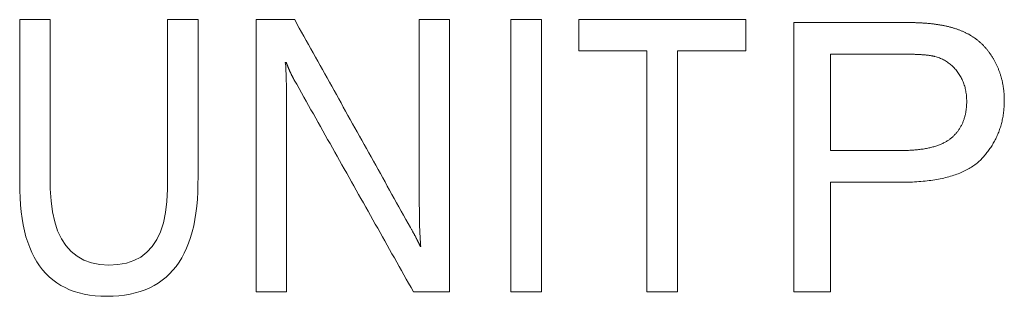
# Model space of a CAD drawing. Header units: millimetres. Extents: x 35 to 385, y -587 to 211.
# Tile 89 of 133: x 213.073 to 215.785, y -345.48 to -344.717. Entities that reach past the tile are written whole.
import ezdxf

# ---------------------------------------------------------------- set-up
doc = ezdxf.new("R2010")
doc.units = ezdxf.units.MM
doc.layers.add('3', color=7, linetype='Continuous', true_color=0xffffff)

msp = doc.modelspace()

# ---------------------------------------------------------------- linework, layer by layer
at = {"layer": '3', "color": 155, "linetype": 'Continuous', "lineweight": 18}
for p, q in [((215.4917, -344.7248), (215.2053, -344.7248)), ((215.2053, -344.7248), (215.2053, -345.4674)), ((215.3057, -345.078), (215.3057, -344.8124)), ((215.3057, -344.8124), (215.5, -344.8124)), ((215.5019, -345.078), (215.3057, -345.078)), ((215.3057, -345.4674), (215.3057, -345.1656)), ((215.3057, -345.1656), (215.5006, -345.1656)), ((215.2053, -345.4674), (215.3057, -345.4674))]:
    msp.add_line(p, q, dxfattribs=at)
for points in [[(213.3132, -345.48), (213.2968, -345.4796), (213.2809, -345.4785), (213.2656, -345.4766), (213.2509, -345.474), (213.2368, -345.4707), (213.2232, -345.4666), (213.2103, -345.4617), (213.1979, -345.4561), (213.1861, -345.4498), (213.1749, -345.4427), (213.1643, -345.4349), (213.1543, -345.4263), (213.1448, -345.417), (213.1359, -345.407), (213.1277, -345.3962), (213.12, -345.3846), (213.1128, -345.3723), (213.1063, -345.3593), (213.1004, -345.3455), (213.095, -345.331), (213.0902, -345.3157), (213.086, -345.2997), (213.0824, -345.2829), (213.0794, -345.2654), (213.0769, -345.2471), (213.075, -345.2281), (213.0738, -345.2084), (213.0731, -345.1879), (213.0729, -345.1667), (213.0729, -345.1453), (213.0729, -345.1239), (213.0729, -345.1025), (213.0729, -345.0811), (213.0729, -345.0597), (213.0729, -345.0383), (213.0729, -345.0169), (213.0729, -344.9955), (213.0729, -344.9741), (213.0729, -344.9528), (213.0729, -344.9314), (213.0729, -344.91), (213.0729, -344.8886), (213.0729, -344.8672), (213.0729, -344.8458), (213.0729, -344.8244), (213.0729, -344.803), (213.0729, -344.7816), (213.0729, -344.7602), (213.0729, -344.7388), (213.0729, -344.7174)], [(213.0729, -344.7174), (213.0746, -344.7174), (213.0763, -344.7174), (213.078, -344.7174), (213.0797, -344.7174), (213.0813, -344.7174), (213.083, -344.7174), (213.0847, -344.7174), (213.0864, -344.7174), (213.0881, -344.7174), (213.0898, -344.7174), (213.0914, -344.7174), (213.0931, -344.7174), (213.0948, -344.7174), (213.0965, -344.7174), (213.0982, -344.7174), (213.0998, -344.7174), (213.1015, -344.7174), (213.1032, -344.7174), (213.1049, -344.7174), (213.1066, -344.7174), (213.1083, -344.7174), (213.1099, -344.7174), (213.1116, -344.7174), (213.1133, -344.7174), (213.115, -344.7174), (213.1167, -344.7174), (213.1184, -344.7174), (213.12, -344.7174), (213.1217, -344.7174), (213.1234, -344.7174), (213.1251, -344.7174), (213.1268, -344.7174), (213.1285, -344.7174), (213.1301, -344.7174), (213.1318, -344.7174), (213.1335, -344.7174), (213.1352, -344.7174), (213.1369, -344.7174), (213.1386, -344.7174), (213.1402, -344.7174), (213.1419, -344.7174), (213.1436, -344.7174), (213.1453, -344.7174), (213.147, -344.7174), (213.1487, -344.7174), (213.1503, -344.7174), (213.152, -344.7174), (213.1537, -344.7174), (213.1554, -344.7174), (213.1571, -344.7174)], [(213.1571, -344.7174), (213.1571, -344.7533), (213.1571, -344.7892), (213.1571, -344.8251), (213.1571, -344.861), (213.1571, -344.8968), (213.1571, -344.9327), (213.1571, -344.9686), (213.1571, -345.0045), (213.1571, -345.0404), (213.1571, -345.0763), (213.1571, -345.1121), (213.1571, -345.148), (213.1573, -345.1836), (213.1592, -345.2169), (213.1632, -345.2473), (213.1693, -345.2748), (213.1775, -345.2995), (213.1878, -345.3213), (213.2002, -345.3403), (213.2146, -345.3564), (213.2312, -345.3696), (213.2498, -345.38), (213.2705, -345.3875), (213.2933, -345.3921), (213.3182, -345.3939), (213.3435, -345.3927), (213.3667, -345.3886), (213.3877, -345.3816), (213.4066, -345.3716), (213.4233, -345.3586), (213.4379, -345.3426), (213.4503, -345.3237), (213.4605, -345.3018), (213.4686, -345.277), (213.4745, -345.2492), (213.4783, -345.2184), (213.4799, -345.1846), (213.4799, -345.1488), (213.4799, -345.1128), (213.4799, -345.0769), (213.4799, -345.0409), (213.4799, -345.005), (213.4799, -344.9691), (213.4799, -344.9331), (213.4799, -344.8972), (213.4799, -344.8612), (213.4799, -344.8253), (213.4799, -344.7893), (213.4799, -344.7534), (213.4799, -344.7174)], [(213.5641, -344.7174), (213.5641, -344.7391), (213.5641, -344.7607), (213.5641, -344.7823), (213.5641, -344.8039), (213.5641, -344.8255), (213.5641, -344.8471), (213.5641, -344.8687), (213.5641, -344.8904), (213.5641, -344.912), (213.5641, -344.9336), (213.5641, -344.9552), (213.5641, -344.9768), (213.5641, -344.9984), (213.5641, -345.02), (213.5641, -345.0416), (213.5641, -345.0633), (213.5641, -345.0849), (213.5641, -345.1065), (213.5641, -345.1281), (213.5641, -345.1497), (213.564, -345.1713), (213.5635, -345.1922), (213.5624, -345.2124), (213.5607, -345.2318), (213.5584, -345.2505), (213.5555, -345.2685), (213.5521, -345.2858), (213.5481, -345.3023), (213.5435, -345.3181), (213.5383, -345.3331), (213.5326, -345.3475), (213.5262, -345.361), (213.5193, -345.3739), (213.5118, -345.386), (213.5038, -345.3974), (213.4951, -345.408), (213.4859, -345.4179), (213.4761, -345.4271), (213.4657, -345.4356), (213.4547, -345.4433), (213.4432, -345.4502), (213.4311, -345.4565), (213.4184, -345.462), (213.4051, -345.4668), (213.3912, -345.4708), (213.3768, -345.4741), (213.3618, -345.4767), (213.3462, -345.4785), (213.33, -345.4796), (213.3132, -345.48)], [(213.4799, -344.7174), (213.4816, -344.7174), (213.4833, -344.7174), (213.485, -344.7174), (213.4867, -344.7174), (213.4883, -344.7174), (213.49, -344.7174), (213.4917, -344.7174), (213.4934, -344.7174), (213.4951, -344.7174), (213.4968, -344.7174), (213.4984, -344.7174), (213.5001, -344.7174), (213.5018, -344.7174), (213.5035, -344.7174), (213.5052, -344.7174), (213.5069, -344.7174), (213.5085, -344.7174), (213.5102, -344.7174), (213.5119, -344.7174), (213.5136, -344.7174), (213.5153, -344.7174), (213.517, -344.7174), (213.5186, -344.7174), (213.5203, -344.7174), (213.522, -344.7174), (213.5237, -344.7174), (213.5254, -344.7174), (213.5271, -344.7174), (213.5287, -344.7174), (213.5304, -344.7174), (213.5321, -344.7174), (213.5338, -344.7174), (213.5355, -344.7174), (213.5372, -344.7174), (213.5388, -344.7174), (213.5405, -344.7174), (213.5422, -344.7174), (213.5439, -344.7174), (213.5456, -344.7174), (213.5473, -344.7174), (213.5489, -344.7174), (213.5506, -344.7174), (213.5523, -344.7174), (213.554, -344.7174), (213.5557, -344.7174), (213.5573, -344.7174), (213.559, -344.7174), (213.5607, -344.7174), (213.5624, -344.7174), (213.5641, -344.7174)], [(213.8303, -344.7174), (213.8281, -344.7174), (213.826, -344.7174), (213.8239, -344.7174), (213.8218, -344.7174), (213.8197, -344.7174), (213.8176, -344.7174), (213.8155, -344.7174), (213.8133, -344.7174), (213.8112, -344.7174), (213.8091, -344.7174), (213.807, -344.7174), (213.8049, -344.7174), (213.8028, -344.7174), (213.8006, -344.7174), (213.7985, -344.7174), (213.7964, -344.7174), (213.7943, -344.7174), (213.7922, -344.7174), (213.7901, -344.7174), (213.788, -344.7174), (213.7858, -344.7174), (213.7837, -344.7174), (213.7816, -344.7174), (213.7795, -344.7174), (213.7774, -344.7174), (213.7753, -344.7174), (213.7731, -344.7174), (213.771, -344.7174), (213.7689, -344.7174), (213.7668, -344.7174), (213.7647, -344.7174), (213.7626, -344.7174), (213.7604, -344.7174), (213.7583, -344.7174), (213.7562, -344.7174), (213.7541, -344.7174), (213.752, -344.7174), (213.7499, -344.7174), (213.7478, -344.7174), (213.7456, -344.7174), (213.7435, -344.7174), (213.7414, -344.7174), (213.7393, -344.7174), (213.7372, -344.7174), (213.7351, -344.7174), (213.7329, -344.7174), (213.7308, -344.7174), (213.7287, -344.7174), (213.7266, -344.7174), (213.7245, -344.7174)], [(213.7245, -344.7174), (213.7245, -344.7324), (213.7245, -344.7474), (213.7245, -344.7624), (213.7245, -344.7774), (213.7245, -344.7924), (213.7245, -344.8074), (213.7245, -344.8224), (213.7245, -344.8374), (213.7245, -344.8524), (213.7245, -344.8674), (213.7245, -344.8824), (213.7245, -344.8974), (213.7245, -344.9124), (213.7245, -344.9274), (213.7245, -344.9424), (213.7245, -344.9574), (213.7245, -344.9724), (213.7245, -344.9874), (213.7245, -345.0024), (213.7245, -345.0174), (213.7245, -345.0324), (213.7245, -345.0474), (213.7245, -345.0624), (213.7245, -345.0774), (213.7245, -345.0924), (213.7245, -345.1074), (213.7245, -345.1224), (213.7245, -345.1374), (213.7245, -345.1524), (213.7245, -345.1674), (213.7245, -345.1824), (213.7245, -345.1974), (213.7245, -345.2124), (213.7245, -345.2274), (213.7245, -345.2424), (213.7245, -345.2574), (213.7245, -345.2724), (213.7245, -345.2874), (213.7245, -345.3024), (213.7245, -345.3174), (213.7245, -345.3324), (213.7245, -345.3474), (213.7245, -345.3624), (213.7245, -345.3774), (213.7245, -345.3924), (213.7245, -345.4074), (213.7245, -345.4224), (213.7245, -345.4374), (213.7245, -345.4524), (213.7245, -345.4674)], [(214.1493, -345.2907), (214.143, -345.2793), (214.1366, -345.2678), (214.1302, -345.2563), (214.1238, -345.2449), (214.1174, -345.2334), (214.111, -345.2219), (214.1047, -345.2105), (214.0983, -345.199), (214.0919, -345.1876), (214.0855, -345.1761), (214.0791, -345.1646), (214.0728, -345.1532), (214.0664, -345.1417), (214.06, -345.1302), (214.0536, -345.1188), (214.0472, -345.1073), (214.0409, -345.0958), (214.0345, -345.0844), (214.0281, -345.0729), (214.0217, -345.0614), (214.0153, -345.05), (214.0089, -345.0385), (214.0026, -345.027), (213.9962, -345.0156), (213.9898, -345.0041), (213.9834, -344.9926), (213.977, -344.9812), (213.9707, -344.9697), (213.9643, -344.9582), (213.9579, -344.9468), (213.9515, -344.9353), (213.9451, -344.9238), (213.9387, -344.9124), (213.9324, -344.9009), (213.926, -344.8894), (213.9196, -344.878), (213.9132, -344.8665), (213.9068, -344.855), (213.9005, -344.8436), (213.8941, -344.8321), (213.8877, -344.8206), (213.8813, -344.8092), (213.8749, -344.7977), (213.8686, -344.7862), (213.8622, -344.7748), (213.8558, -344.7633), (213.8494, -344.7518), (213.843, -344.7404), (213.8366, -344.7289), (213.8303, -344.7174)], [(214.257, -344.7174), (214.2553, -344.7174), (214.2537, -344.7174), (214.252, -344.7174), (214.2503, -344.7174), (214.2487, -344.7174), (214.247, -344.7174), (214.2453, -344.7174), (214.2437, -344.7174), (214.242, -344.7174), (214.2403, -344.7174), (214.2387, -344.7174), (214.237, -344.7174), (214.2353, -344.7174), (214.2337, -344.7174), (214.232, -344.7174), (214.2303, -344.7174), (214.2287, -344.7174), (214.227, -344.7174), (214.2253, -344.7174), (214.2237, -344.7174), (214.222, -344.7174), (214.2203, -344.7174), (214.2187, -344.7174), (214.217, -344.7174), (214.2153, -344.7174), (214.2137, -344.7174), (214.212, -344.7174), (214.2103, -344.7174), (214.2087, -344.7174), (214.207, -344.7174), (214.2053, -344.7174), (214.2037, -344.7174), (214.202, -344.7174), (214.2003, -344.7174), (214.1987, -344.7174), (214.197, -344.7174), (214.1953, -344.7174), (214.1937, -344.7174), (214.192, -344.7174), (214.1903, -344.7174), (214.1887, -344.7174), (214.187, -344.7174), (214.1853, -344.7174), (214.1837, -344.7174), (214.182, -344.7174), (214.1803, -344.7174), (214.1786, -344.7174), (214.177, -344.7174), (214.1753, -344.7174), (214.1736, -344.7174)], [(214.1736, -344.7174), (214.1736, -344.7309), (214.1736, -344.7443), (214.1736, -344.7577), (214.1736, -344.7711), (214.1736, -344.7845), (214.1736, -344.7979), (214.1736, -344.8114), (214.1736, -344.8248), (214.1736, -344.8382), (214.1736, -344.8516), (214.1736, -344.865), (214.1736, -344.8784), (214.1736, -344.8919), (214.1736, -344.9053), (214.1736, -344.9187), (214.1736, -344.9321), (214.1736, -344.9455), (214.1736, -344.9589), (214.1736, -344.9724), (214.1736, -344.9858), (214.1736, -344.9992), (214.1736, -345.0126), (214.1736, -345.026), (214.1736, -345.0394), (214.1736, -345.0529), (214.1736, -345.0663), (214.1736, -345.0797), (214.1736, -345.0931), (214.1736, -345.1065), (214.1736, -345.1199), (214.1736, -345.1334), (214.1736, -345.1468), (214.1736, -345.1602), (214.1736, -345.1736), (214.1736, -345.187), (214.1736, -345.2004), (214.1736, -345.2138), (214.1736, -345.2273), (214.1737, -345.2406), (214.1737, -345.2533), (214.1739, -345.2653), (214.1741, -345.2766), (214.1743, -345.2872), (214.1746, -345.2972), (214.175, -345.3064), (214.1755, -345.315), (214.176, -345.3229), (214.1766, -345.3301), (214.1772, -345.3367), (214.1779, -345.3425)], [(214.257, -345.4674), (214.257, -345.4524), (214.257, -345.4374), (214.257, -345.4224), (214.257, -345.4074), (214.257, -345.3924), (214.257, -345.3774), (214.257, -345.3624), (214.257, -345.3474), (214.257, -345.3324), (214.257, -345.3174), (214.257, -345.3024), (214.257, -345.2874), (214.257, -345.2724), (214.257, -345.2574), (214.257, -345.2424), (214.257, -345.2274), (214.257, -345.2124), (214.257, -345.1974), (214.257, -345.1824), (214.257, -345.1674), (214.257, -345.1524), (214.257, -345.1374), (214.257, -345.1224), (214.257, -345.1074), (214.257, -345.0924), (214.257, -345.0774), (214.257, -345.0624), (214.257, -345.0474), (214.257, -345.0324), (214.257, -345.0174), (214.257, -345.0024), (214.257, -344.9874), (214.257, -344.9724), (214.257, -344.9574), (214.257, -344.9424), (214.257, -344.9274), (214.257, -344.9124), (214.257, -344.8974), (214.257, -344.8824), (214.257, -344.8674), (214.257, -344.8524), (214.257, -344.8374), (214.257, -344.8224), (214.257, -344.8074), (214.257, -344.7924), (214.257, -344.7774), (214.257, -344.7624), (214.257, -344.7474), (214.257, -344.7324), (214.257, -344.7174)], [(214.5098, -344.7174), (214.5081, -344.7174), (214.5064, -344.7174), (214.5047, -344.7174), (214.503, -344.7174), (214.5013, -344.7174), (214.4997, -344.7174), (214.498, -344.7174), (214.4963, -344.7174), (214.4946, -344.7174), (214.4929, -344.7174), (214.4912, -344.7174), (214.4895, -344.7174), (214.4879, -344.7174), (214.4862, -344.7174), (214.4845, -344.7174), (214.4828, -344.7174), (214.4811, -344.7174), (214.4794, -344.7174), (214.4777, -344.7174), (214.476, -344.7174), (214.4744, -344.7174), (214.4727, -344.7174), (214.471, -344.7174), (214.4693, -344.7174), (214.4676, -344.7174), (214.4659, -344.7174), (214.4642, -344.7174), (214.4626, -344.7174), (214.4609, -344.7174), (214.4592, -344.7174), (214.4575, -344.7174), (214.4558, -344.7174), (214.4541, -344.7174), (214.4524, -344.7174), (214.4508, -344.7174), (214.4491, -344.7174), (214.4474, -344.7174), (214.4457, -344.7174), (214.444, -344.7174), (214.4423, -344.7174), (214.4406, -344.7174), (214.439, -344.7174), (214.4373, -344.7174), (214.4356, -344.7174), (214.4339, -344.7174), (214.4322, -344.7174), (214.4305, -344.7174), (214.4288, -344.7174), (214.4271, -344.7174), (214.4255, -344.7174)], [(214.4255, -344.7174), (214.4255, -344.7324), (214.4255, -344.7474), (214.4255, -344.7624), (214.4255, -344.7774), (214.4255, -344.7924), (214.4255, -344.8074), (214.4255, -344.8224), (214.4255, -344.8374), (214.4255, -344.8524), (214.4255, -344.8674), (214.4255, -344.8824), (214.4255, -344.8974), (214.4255, -344.9124), (214.4255, -344.9274), (214.4255, -344.9424), (214.4255, -344.9574), (214.4255, -344.9724), (214.4255, -344.9874), (214.4255, -345.0024), (214.4255, -345.0174), (214.4255, -345.0324), (214.4255, -345.0474), (214.4255, -345.0624), (214.4255, -345.0774), (214.4255, -345.0924), (214.4255, -345.1074), (214.4255, -345.1224), (214.4255, -345.1374), (214.4255, -345.1524), (214.4255, -345.1674), (214.4255, -345.1824), (214.4255, -345.1974), (214.4255, -345.2124), (214.4255, -345.2274), (214.4255, -345.2424), (214.4255, -345.2574), (214.4255, -345.2724), (214.4255, -345.2874), (214.4255, -345.3024), (214.4255, -345.3174), (214.4255, -345.3324), (214.4255, -345.3474), (214.4255, -345.3624), (214.4255, -345.3774), (214.4255, -345.3924), (214.4255, -345.4074), (214.4255, -345.4224), (214.4255, -345.4374), (214.4255, -345.4524), (214.4255, -345.4674)], [(214.5098, -345.4674), (214.5098, -345.4524), (214.5098, -345.4374), (214.5098, -345.4224), (214.5098, -345.4074), (214.5098, -345.3924), (214.5098, -345.3774), (214.5098, -345.3624), (214.5098, -345.3474), (214.5098, -345.3324), (214.5098, -345.3174), (214.5098, -345.3024), (214.5098, -345.2874), (214.5098, -345.2724), (214.5098, -345.2574), (214.5098, -345.2424), (214.5098, -345.2274), (214.5098, -345.2124), (214.5098, -345.1974), (214.5098, -345.1824), (214.5098, -345.1674), (214.5098, -345.1524), (214.5098, -345.1374), (214.5098, -345.1224), (214.5098, -345.1074), (214.5098, -345.0924), (214.5098, -345.0774), (214.5098, -345.0624), (214.5098, -345.0474), (214.5098, -345.0324), (214.5098, -345.0174), (214.5098, -345.0024), (214.5098, -344.9874), (214.5098, -344.9724), (214.5098, -344.9574), (214.5098, -344.9424), (214.5098, -344.9274), (214.5098, -344.9124), (214.5098, -344.8974), (214.5098, -344.8824), (214.5098, -344.8674), (214.5098, -344.8524), (214.5098, -344.8374), (214.5098, -344.8224), (214.5098, -344.8074), (214.5098, -344.7924), (214.5098, -344.7774), (214.5098, -344.7624), (214.5098, -344.7474), (214.5098, -344.7324), (214.5098, -344.7174)], [(215.0729, -344.7174), (215.0637, -344.7174), (215.0545, -344.7174), (215.0453, -344.7174), (215.0361, -344.7174), (215.0269, -344.7174), (215.0177, -344.7174), (215.0085, -344.7174), (214.9993, -344.7174), (214.9901, -344.7174), (214.9809, -344.7174), (214.9717, -344.7174), (214.9625, -344.7174), (214.9533, -344.7174), (214.9441, -344.7174), (214.9349, -344.7174), (214.9257, -344.7174), (214.9165, -344.7174), (214.9073, -344.7174), (214.8981, -344.7174), (214.8889, -344.7174), (214.8797, -344.7174), (214.8705, -344.7174), (214.8613, -344.7174), (214.8521, -344.7174), (214.8429, -344.7174), (214.8337, -344.7174), (214.8245, -344.7174), (214.8153, -344.7174), (214.8061, -344.7174), (214.7969, -344.7174), (214.7877, -344.7174), (214.7785, -344.7174), (214.7693, -344.7174), (214.7601, -344.7174), (214.7509, -344.7174), (214.7417, -344.7174), (214.7325, -344.7174), (214.7233, -344.7174), (214.7141, -344.7174), (214.7049, -344.7174), (214.6957, -344.7174), (214.6865, -344.7174), (214.6773, -344.7174), (214.6681, -344.7174), (214.6589, -344.7174), (214.6497, -344.7174), (214.6405, -344.7174), (214.6313, -344.7174), (214.6221, -344.7174), (214.6129, -344.7174)], [(214.6129, -344.7174), (214.6129, -344.7192), (214.6129, -344.7209), (214.6129, -344.7226), (214.6129, -344.7243), (214.6129, -344.726), (214.6129, -344.7278), (214.6129, -344.7295), (214.6129, -344.7312), (214.6129, -344.7329), (214.6129, -344.7347), (214.6129, -344.7364), (214.6129, -344.7381), (214.6129, -344.7398), (214.6129, -344.7415), (214.6129, -344.7433), (214.6129, -344.745), (214.6129, -344.7467), (214.6129, -344.7484), (214.6129, -344.7502), (214.6129, -344.7519), (214.6129, -344.7536), (214.6129, -344.7553), (214.6129, -344.757), (214.6129, -344.7588), (214.6129, -344.7605), (214.6129, -344.7622), (214.6129, -344.7639), (214.6129, -344.7656), (214.6129, -344.7674), (214.6129, -344.7691), (214.6129, -344.7708), (214.6129, -344.7725), (214.6129, -344.7743), (214.6129, -344.776), (214.6129, -344.7777), (214.6129, -344.7794), (214.6129, -344.7811), (214.6129, -344.7829), (214.6129, -344.7846), (214.6129, -344.7863), (214.6129, -344.788), (214.6129, -344.7897), (214.6129, -344.7915), (214.6129, -344.7932), (214.6129, -344.7949), (214.6129, -344.7966), (214.6129, -344.7984), (214.6129, -344.8001), (214.6129, -344.8018), (214.6129, -344.8035)], [(215.0729, -344.8035), (215.0729, -344.8018), (215.0729, -344.8001), (215.0729, -344.7984), (215.0729, -344.7966), (215.0729, -344.7949), (215.0729, -344.7932), (215.0729, -344.7915), (215.0729, -344.7897), (215.0729, -344.788), (215.0729, -344.7863), (215.0729, -344.7846), (215.0729, -344.7829), (215.0729, -344.7811), (215.0729, -344.7794), (215.0729, -344.7777), (215.0729, -344.776), (215.0729, -344.7743), (215.0729, -344.7725), (215.0729, -344.7708), (215.0729, -344.7691), (215.0729, -344.7674), (215.0729, -344.7656), (215.0729, -344.7639), (215.0729, -344.7622), (215.0729, -344.7605), (215.0729, -344.7588), (215.0729, -344.757), (215.0729, -344.7553), (215.0729, -344.7536), (215.0729, -344.7519), (215.0729, -344.7502), (215.0729, -344.7484), (215.0729, -344.7467), (215.0729, -344.745), (215.0729, -344.7433), (215.0729, -344.7415), (215.0729, -344.7398), (215.0729, -344.7381), (215.0729, -344.7364), (215.0729, -344.7347), (215.0729, -344.7329), (215.0729, -344.7312), (215.0729, -344.7295), (215.0729, -344.7278), (215.0729, -344.726), (215.0729, -344.7243), (215.0729, -344.7226), (215.0729, -344.7209), (215.0729, -344.7192), (215.0729, -344.7174)], [(215.607, -344.7319), (215.6054, -344.7316), (215.6038, -344.7313), (215.6021, -344.731), (215.6005, -344.7308), (215.5987, -344.7305), (215.597, -344.7303), (215.5952, -344.73), (215.5934, -344.7298), (215.5916, -344.7295), (215.5897, -344.7293), (215.5878, -344.7291), (215.5859, -344.7289), (215.5839, -344.7287), (215.582, -344.7284), (215.58, -344.7282), (215.5779, -344.7281), (215.5758, -344.7279), (215.5738, -344.7277), (215.5716, -344.7275), (215.5695, -344.7273), (215.5673, -344.7272), (215.5651, -344.727), (215.5629, -344.7268), (215.5606, -344.7267), (215.5583, -344.7265), (215.556, -344.7264), (215.5536, -344.7263), (215.5512, -344.7261), (215.5488, -344.726), (215.5464, -344.7259), (215.5439, -344.7258), (215.5414, -344.7257), (215.5389, -344.7256), (215.5364, -344.7255), (215.5338, -344.7254), (215.5312, -344.7253), (215.5285, -344.7253), (215.5259, -344.7252), (215.5232, -344.7251), (215.5204, -344.7251), (215.5177, -344.725), (215.5149, -344.725), (215.5121, -344.7249), (215.5093, -344.7249), (215.5064, -344.7248), (215.5035, -344.7248), (215.5006, -344.7248), (215.4976, -344.7248), (215.4947, -344.7248), (215.4917, -344.7248)], [(215.7009, -344.7665), (215.6994, -344.7655), (215.6979, -344.7645), (215.6963, -344.7635), (215.6948, -344.7625), (215.6932, -344.7615), (215.6916, -344.7606), (215.69, -344.7596), (215.6884, -344.7587), (215.6867, -344.7578), (215.6851, -344.7569), (215.6834, -344.756), (215.6817, -344.7552), (215.6801, -344.7543), (215.6783, -344.7535), (215.6766, -344.7526), (215.6749, -344.7518), (215.6731, -344.751), (215.6714, -344.7502), (215.6696, -344.7494), (215.6678, -344.7487), (215.666, -344.7479), (215.6642, -344.7472), (215.6623, -344.7464), (215.6605, -344.7457), (215.6586, -344.745), (215.6567, -344.7443), (215.6548, -344.7437), (215.6529, -344.743), (215.651, -344.7424), (215.649, -344.7417), (215.6471, -344.7411), (215.6451, -344.7405), (215.6431, -344.7399), (215.6411, -344.7393), (215.6391, -344.7388), (215.6371, -344.7382), (215.635, -344.7377), (215.633, -344.7372), (215.6309, -344.7366), (215.6288, -344.7361), (215.6267, -344.7357), (215.6246, -344.7352), (215.6224, -344.7347), (215.6203, -344.7343), (215.6181, -344.7338), (215.6159, -344.7334), (215.6137, -344.733), (215.6115, -344.7326), (215.6093, -344.7322), (215.607, -344.7319)], [(215.7618, -344.8383), (215.7608, -344.8365), (215.7599, -344.8346), (215.7589, -344.8328), (215.758, -344.831), (215.757, -344.8293), (215.756, -344.8275), (215.755, -344.8257), (215.754, -344.824), (215.7529, -344.8223), (215.7519, -344.8206), (215.7509, -344.8189), (215.7498, -344.8173), (215.7487, -344.8156), (215.7476, -344.814), (215.7466, -344.8124), (215.7454, -344.8108), (215.7443, -344.8092), (215.7432, -344.8076), (215.7421, -344.8061), (215.7409, -344.8046), (215.7397, -344.8031), (215.7386, -344.8016), (215.7374, -344.8001), (215.7362, -344.7986), (215.735, -344.7972), (215.7338, -344.7958), (215.7325, -344.7944), (215.7313, -344.793), (215.73, -344.7916), (215.7288, -344.7902), (215.7275, -344.7889), (215.7262, -344.7875), (215.7249, -344.7862), (215.7236, -344.7849), (215.7222, -344.7837), (215.7209, -344.7824), (215.7196, -344.7812), (215.7182, -344.7799), (215.7168, -344.7787), (215.7154, -344.7775), (215.714, -344.7763), (215.7126, -344.7752), (215.7112, -344.774), (215.7098, -344.7729), (215.7083, -344.7718), (215.7069, -344.7707), (215.7054, -344.7696), (215.7039, -344.7686), (215.7024, -344.7675), (215.7009, -344.7665)], [(214.6129, -344.8035), (214.6166, -344.8035), (214.6204, -344.8035), (214.6241, -344.8035), (214.6278, -344.8035), (214.6316, -344.8035), (214.6353, -344.8035), (214.6391, -344.8035), (214.6428, -344.8035), (214.6466, -344.8035), (214.6503, -344.8035), (214.6541, -344.8035), (214.6578, -344.8035), (214.6615, -344.8035), (214.6653, -344.8035), (214.669, -344.8035), (214.6728, -344.8035), (214.6765, -344.8035), (214.6803, -344.8035), (214.684, -344.8035), (214.6878, -344.8035), (214.6915, -344.8035), (214.6953, -344.8035), (214.699, -344.8035), (214.7027, -344.8035), (214.7065, -344.8035), (214.7102, -344.8035), (214.714, -344.8035), (214.7177, -344.8035), (214.7215, -344.8035), (214.7252, -344.8035), (214.729, -344.8035), (214.7327, -344.8035), (214.7364, -344.8035), (214.7402, -344.8035), (214.7439, -344.8035), (214.7477, -344.8035), (214.7514, -344.8035), (214.7552, -344.8035), (214.7589, -344.8035), (214.7627, -344.8035), (214.7664, -344.8035), (214.7701, -344.8035), (214.7739, -344.8035), (214.7776, -344.8035), (214.7814, -344.8035), (214.7851, -344.8035), (214.7889, -344.8035), (214.7926, -344.8035), (214.7964, -344.8035), (214.8001, -344.8035)], [(214.8001, -344.8035), (214.8001, -344.8168), (214.8001, -344.8301), (214.8001, -344.8434), (214.8001, -344.8566), (214.8001, -344.8699), (214.8001, -344.8832), (214.8001, -344.8965), (214.8001, -344.9097), (214.8001, -344.923), (214.8001, -344.9363), (214.8001, -344.9496), (214.8001, -344.9629), (214.8001, -344.9761), (214.8001, -344.9894), (214.8001, -345.0027), (214.8001, -345.016), (214.8001, -345.0293), (214.8001, -345.0425), (214.8001, -345.0558), (214.8001, -345.0691), (214.8001, -345.0824), (214.8001, -345.0956), (214.8001, -345.1089), (214.8001, -345.1222), (214.8001, -345.1355), (214.8001, -345.1488), (214.8001, -345.162), (214.8001, -345.1753), (214.8001, -345.1886), (214.8001, -345.2019), (214.8001, -345.2152), (214.8001, -345.2284), (214.8001, -345.2417), (214.8001, -345.255), (214.8001, -345.2683), (214.8001, -345.2815), (214.8001, -345.2948), (214.8001, -345.3081), (214.8001, -345.3214), (214.8001, -345.3347), (214.8001, -345.3479), (214.8001, -345.3612), (214.8001, -345.3745), (214.8001, -345.3878), (214.8001, -345.401), (214.8001, -345.4143), (214.8001, -345.4276), (214.8001, -345.4409), (214.8001, -345.4542), (214.8001, -345.4674)], [(214.8847, -344.8035), (214.8885, -344.8035), (214.8923, -344.8035), (214.896, -344.8035), (214.8998, -344.8035), (214.9035, -344.8035), (214.9073, -344.8035), (214.9111, -344.8035), (214.9148, -344.8035), (214.9186, -344.8035), (214.9224, -344.8035), (214.9261, -344.8035), (214.9299, -344.8035), (214.9337, -344.8035), (214.9374, -344.8035), (214.9412, -344.8035), (214.945, -344.8035), (214.9487, -344.8035), (214.9525, -344.8035), (214.9562, -344.8035), (214.96, -344.8035), (214.9638, -344.8035), (214.9675, -344.8035), (214.9713, -344.8035), (214.9751, -344.8035), (214.9788, -344.8035), (214.9826, -344.8035), (214.9864, -344.8035), (214.9901, -344.8035), (214.9939, -344.8035), (214.9976, -344.8035), (215.0014, -344.8035), (215.0052, -344.8035), (215.0089, -344.8035), (215.0127, -344.8035), (215.0165, -344.8035), (215.0202, -344.8035), (215.024, -344.8035), (215.0278, -344.8035), (215.0315, -344.8035), (215.0353, -344.8035), (215.039, -344.8035), (215.0428, -344.8035), (215.0466, -344.8035), (215.0503, -344.8035), (215.0541, -344.8035), (215.0579, -344.8035), (215.0616, -344.8035), (215.0654, -344.8035), (215.0692, -344.8035), (215.0729, -344.8035)], [(214.8847, -345.4674), (214.8847, -345.4542), (214.8847, -345.4409), (214.8847, -345.4276), (214.8847, -345.4143), (214.8847, -345.401), (214.8847, -345.3878), (214.8847, -345.3745), (214.8847, -345.3612), (214.8847, -345.3479), (214.8847, -345.3347), (214.8847, -345.3214), (214.8847, -345.3081), (214.8847, -345.2948), (214.8847, -345.2815), (214.8847, -345.2683), (214.8847, -345.255), (214.8847, -345.2417), (214.8847, -345.2284), (214.8847, -345.2152), (214.8847, -345.2019), (214.8847, -345.1886), (214.8847, -345.1753), (214.8847, -345.162), (214.8847, -345.1488), (214.8847, -345.1355), (214.8847, -345.1222), (214.8847, -345.1089), (214.8847, -345.0956), (214.8847, -345.0824), (214.8847, -345.0691), (214.8847, -345.0558), (214.8847, -345.0425), (214.8847, -345.0293), (214.8847, -345.016), (214.8847, -345.0027), (214.8847, -344.9894), (214.8847, -344.9761), (214.8847, -344.9629), (214.8847, -344.9496), (214.8847, -344.9363), (214.8847, -344.923), (214.8847, -344.9097), (214.8847, -344.8965), (214.8847, -344.8832), (214.8847, -344.8699), (214.8847, -344.8566), (214.8847, -344.8434), (214.8847, -344.8301), (214.8847, -344.8168), (214.8847, -344.8035)], [(215.5, -344.8124), (215.5028, -344.8124), (215.5054, -344.8124), (215.5081, -344.8124), (215.5107, -344.8124), (215.5132, -344.8124), (215.5158, -344.8125), (215.5183, -344.8125), (215.5208, -344.8125), (215.5232, -344.8126), (215.5256, -344.8126), (215.528, -344.8127), (215.5303, -344.8127), (215.5326, -344.8128), (215.5349, -344.8129), (215.5371, -344.8129), (215.5393, -344.813), (215.5415, -344.8131), (215.5436, -344.8132), (215.5457, -344.8133), (215.5478, -344.8134), (215.5498, -344.8135), (215.5518, -344.8136), (215.5538, -344.8137), (215.5557, -344.8138), (215.5576, -344.814), (215.5594, -344.8141), (215.5613, -344.8142), (215.563, -344.8144), (215.5648, -344.8145), (215.5665, -344.8147), (215.5682, -344.8148), (215.5699, -344.815), (215.5715, -344.8152), (215.5731, -344.8154), (215.5746, -344.8155), (215.5761, -344.8157), (215.5776, -344.8159), (215.5791, -344.8161), (215.5805, -344.8163), (215.5818, -344.8165), (215.5832, -344.8167), (215.5845, -344.817), (215.5858, -344.8172), (215.587, -344.8174), (215.5882, -344.8177), (215.5894, -344.8179), (215.5905, -344.8181), (215.5916, -344.8184), (215.5926, -344.8187), (215.5937, -344.8189)], [(215.5937, -344.8189), (215.5968, -344.8198), (215.5999, -344.8208), (215.6029, -344.8218), (215.6059, -344.8229), (215.6088, -344.8241), (215.6117, -344.8253), (215.6145, -344.8267), (215.6173, -344.8281), (215.62, -344.8295), (215.6227, -344.8311), (215.6254, -344.8327), (215.628, -344.8344), (215.6305, -344.8361), (215.633, -344.8379), (215.6354, -344.8399), (215.6378, -344.8418), (215.6402, -344.8439), (215.6425, -344.846), (215.6447, -344.8482), (215.6469, -344.8504), (215.649, -344.8528), (215.6511, -344.8552), (215.6532, -344.8577), (215.6552, -344.8602), (215.6571, -344.8628), (215.659, -344.8655), (215.6608, -344.8682), (215.6625, -344.871), (215.6642, -344.8738), (215.6658, -344.8767), (215.6673, -344.8796), (215.6687, -344.8825), (215.6701, -344.8855), (215.6713, -344.8885), (215.6725, -344.8915), (215.6737, -344.8946), (215.6747, -344.8978), (215.6757, -344.901), (215.6766, -344.9042), (215.6774, -344.9075), (215.6781, -344.9108), (215.6788, -344.9142), (215.6793, -344.9176), (215.6799, -344.921), (215.6803, -344.9245), (215.6806, -344.9281), (215.6809, -344.9317), (215.6811, -344.9353), (215.6812, -344.939), (215.6813, -344.9427)], [(213.8078, -345.4674), (213.8078, -345.4537), (213.8078, -345.44), (213.8078, -345.4262), (213.8078, -345.4125), (213.8078, -345.3987), (213.8078, -345.385), (213.8078, -345.3713), (213.8078, -345.3575), (213.8078, -345.3438), (213.8078, -345.33), (213.8078, -345.3163), (213.8078, -345.3026), (213.8078, -345.2888), (213.8078, -345.2751), (213.8078, -345.2613), (213.8078, -345.2476), (213.8078, -345.2339), (213.8078, -345.2201), (213.8078, -345.2064), (213.8078, -345.1926), (213.8078, -345.1789), (213.8078, -345.1652), (213.8078, -345.1514), (213.8078, -345.1377), (213.8078, -345.1239), (213.8078, -345.1102), (213.8078, -345.0965), (213.8078, -345.0827), (213.8078, -345.069), (213.8078, -345.0552), (213.8078, -345.0415), (213.8078, -345.0278), (213.8078, -345.014), (213.8078, -345.0003), (213.8078, -344.9866), (213.8078, -344.9728), (213.8078, -344.9591), (213.8078, -344.9453), (213.8078, -344.9317), (213.8078, -344.9189), (213.8077, -344.9069), (213.8075, -344.8957), (213.8073, -344.8853), (213.8071, -344.8757), (213.8068, -344.8669), (213.8064, -344.8589), (213.806, -344.8517), (213.8056, -344.8454), (213.8051, -344.8398), (213.8045, -344.8351)], [(213.8045, -344.8351), (213.8046, -344.8351), (213.8046, -344.8351), (213.8047, -344.8351), (213.8047, -344.8351), (213.8048, -344.8351), (213.8048, -344.8351), (213.8049, -344.8351), (213.8049, -344.8351), (213.805, -344.8351), (213.805, -344.8351), (213.8051, -344.8351), (213.8051, -344.8351), (213.8052, -344.8351), (213.8052, -344.8351), (213.8053, -344.8351), (213.8053, -344.8351), (213.8054, -344.8351), (213.8054, -344.8351), (213.8055, -344.8351), (213.8055, -344.8351), (213.8056, -344.8351), (213.8056, -344.8351), (213.8057, -344.8351), (213.8057, -344.8351), (213.8058, -344.8351), (213.8058, -344.8351), (213.8059, -344.8351), (213.8059, -344.8351), (213.806, -344.8351), (213.806, -344.8351), (213.8061, -344.8351), (213.8061, -344.8351), (213.8062, -344.8351), (213.8062, -344.8351), (213.8063, -344.8351), (213.8063, -344.8351), (213.8064, -344.8351), (213.8064, -344.8351), (213.8065, -344.8351), (213.8065, -344.8351), (213.8066, -344.8351), (213.8067, -344.8351), (213.8067, -344.8351), (213.8068, -344.8351), (213.8068, -344.8351), (213.8069, -344.8351), (213.8069, -344.8351), (213.807, -344.8351), (213.807, -344.8351), (213.8071, -344.8351)], [(213.8071, -344.8351), (213.8074, -344.8361), (213.8077, -344.8371), (213.8081, -344.838), (213.8085, -344.839), (213.8088, -344.84), (213.8092, -344.8409), (213.8095, -344.8419), (213.8099, -344.8429), (213.8103, -344.8438), (213.8107, -344.8448), (213.8111, -344.8458), (213.8114, -344.8468), (213.8118, -344.8477), (213.8122, -344.8487), (213.8126, -344.8497), (213.813, -344.8506), (213.8135, -344.8516), (213.8139, -344.8526), (213.8143, -344.8536), (213.8147, -344.8545), (213.8151, -344.8555), (213.8156, -344.8565), (213.816, -344.8575), (213.8164, -344.8584), (213.8169, -344.8594), (213.8173, -344.8604), (213.8178, -344.8614), (213.8182, -344.8623), (213.8187, -344.8633), (213.8192, -344.8643), (213.8196, -344.8653), (213.8201, -344.8662), (213.8206, -344.8672), (213.8211, -344.8682), (213.8215, -344.8692), (213.822, -344.8702), (213.8225, -344.8711), (213.823, -344.8721), (213.8235, -344.8731), (213.824, -344.8741), (213.8245, -344.8751), (213.8251, -344.8761), (213.8256, -344.877), (213.8261, -344.878), (213.8266, -344.879), (213.8272, -344.88), (213.8277, -344.881), (213.8282, -344.882), (213.8288, -344.883), (213.8293, -344.884)], [(215.7848, -344.9396), (215.7848, -344.9374), (215.7848, -344.9352), (215.7848, -344.933), (215.7847, -344.9308), (215.7846, -344.9286), (215.7845, -344.9265), (215.7844, -344.9243), (215.7842, -344.9222), (215.7841, -344.92), (215.7839, -344.9179), (215.7837, -344.9157), (215.7835, -344.9136), (215.7833, -344.9115), (215.783, -344.9094), (215.7827, -344.9073), (215.7824, -344.9052), (215.7821, -344.9031), (215.7818, -344.901), (215.7815, -344.899), (215.7811, -344.8969), (215.7807, -344.8948), (215.7803, -344.8928), (215.7799, -344.8907), (215.7795, -344.8887), (215.779, -344.8867), (215.7785, -344.8847), (215.778, -344.8826), (215.7775, -344.8806), (215.777, -344.8786), (215.7765, -344.8766), (215.7759, -344.8747), (215.7753, -344.8727), (215.7747, -344.8707), (215.7741, -344.8687), (215.7735, -344.8668), (215.7728, -344.8648), (215.7721, -344.8629), (215.7714, -344.861), (215.7707, -344.859), (215.77, -344.8571), (215.7693, -344.8552), (215.7685, -344.8533), (215.7677, -344.8514), (215.7669, -344.8495), (215.7661, -344.8476), (215.7653, -344.8458), (215.7644, -344.8439), (215.7636, -344.842), (215.7627, -344.8402), (215.7618, -344.8383)], [(213.8293, -344.884), (213.8359, -344.8956), (213.8424, -344.9073), (213.849, -344.919), (213.8555, -344.9306), (213.8621, -344.9423), (213.8687, -344.954), (213.8752, -344.9657), (213.8818, -344.9773), (213.8883, -344.989), (213.8949, -345.0007), (213.9015, -345.0123), (213.908, -345.024), (213.9146, -345.0357), (213.9211, -345.0473), (213.9277, -345.059), (213.9342, -345.0707), (213.9408, -345.0823), (213.9474, -345.094), (213.9539, -345.1057), (213.9605, -345.1174), (213.967, -345.129), (213.9736, -345.1407), (213.9802, -345.1524), (213.9867, -345.164), (213.9933, -345.1757), (213.9998, -345.1874), (214.0064, -345.199), (214.0129, -345.2107), (214.0195, -345.2224), (214.0261, -345.2341), (214.0326, -345.2457), (214.0392, -345.2574), (214.0457, -345.2691), (214.0523, -345.2807), (214.0589, -345.2924), (214.0654, -345.3041), (214.072, -345.3157), (214.0785, -345.3274), (214.0851, -345.3391), (214.0916, -345.3507), (214.0982, -345.3624), (214.1048, -345.3741), (214.1113, -345.3858), (214.1179, -345.3974), (214.1244, -345.4091), (214.131, -345.4208), (214.1376, -345.4324), (214.1441, -345.4441), (214.1507, -345.4558), (214.1572, -345.4674)], [(215.6813, -344.9427), (215.6812, -344.9453), (215.6812, -344.9478), (215.6811, -344.9503), (215.681, -344.9528), (215.6808, -344.9552), (215.6807, -344.9577), (215.6805, -344.9601), (215.6802, -344.9625), (215.6799, -344.9649), (215.6796, -344.9672), (215.6793, -344.9695), (215.6789, -344.9718), (215.6785, -344.9741), (215.678, -344.9764), (215.6776, -344.9786), (215.6771, -344.9808), (215.6765, -344.983), (215.676, -344.9852), (215.6753, -344.9873), (215.6747, -344.9894), (215.674, -344.9915), (215.6733, -344.9936), (215.6726, -344.9957), (215.6718, -344.9977), (215.671, -344.9997), (215.6702, -345.0017), (215.6693, -345.0036), (215.6684, -345.0056), (215.6675, -345.0075), (215.6665, -345.0094), (215.6655, -345.0113), (215.6645, -345.0131), (215.6634, -345.0149), (215.6623, -345.0167), (215.6612, -345.0185), (215.66, -345.0202), (215.6589, -345.022), (215.6576, -345.0237), (215.6564, -345.0254), (215.6551, -345.027), (215.6537, -345.0287), (215.6524, -345.0303), (215.651, -345.0319), (215.6496, -345.0334), (215.6481, -345.035), (215.6466, -345.0365), (215.6451, -345.038), (215.6436, -345.0395), (215.642, -345.0409), (215.6403, -345.0423)], [(215.7232, -345.1), (215.7256, -345.0974), (215.728, -345.0947), (215.7304, -345.0921), (215.7326, -345.0893), (215.7349, -345.0866), (215.7371, -345.0839), (215.7392, -345.0811), (215.7413, -345.0783), (215.7433, -345.0755), (215.7453, -345.0726), (215.7473, -345.0697), (215.7492, -345.0668), (215.751, -345.0639), (215.7528, -345.061), (215.7546, -345.058), (215.7563, -345.055), (215.7579, -345.052), (215.7595, -345.049), (215.7611, -345.0459), (215.7626, -345.0428), (215.764, -345.0397), (215.7654, -345.0366), (215.7668, -345.0334), (215.7681, -345.0303), (215.7694, -345.0271), (215.7706, -345.0239), (215.7717, -345.0206), (215.7729, -345.0173), (215.7739, -345.014), (215.7749, -345.0107), (215.7759, -345.0074), (215.7768, -345.004), (215.7777, -345.0007), (215.7785, -344.9972), (215.7793, -344.9938), (215.78, -344.9904), (215.7806, -344.9869), (215.7813, -344.9834), (215.7818, -344.9799), (215.7824, -344.9763), (215.7828, -344.9727), (215.7832, -344.9691), (215.7836, -344.9655), (215.7839, -344.9619), (215.7842, -344.9582), (215.7844, -344.9545), (215.7846, -344.9508), (215.7847, -344.9471), (215.7848, -344.9433), (215.7848, -344.9396)], [(215.6403, -345.0423), (215.6387, -345.0438), (215.637, -345.0451), (215.6352, -345.0465), (215.6334, -345.0478), (215.6316, -345.0491), (215.6297, -345.0503), (215.6278, -345.0516), (215.6258, -345.0528), (215.6238, -345.054), (215.6217, -345.0551), (215.6196, -345.0562), (215.6174, -345.0573), (215.6152, -345.0584), (215.613, -345.0594), (215.6107, -345.0605), (215.6084, -345.0614), (215.606, -345.0624), (215.6035, -345.0633), (215.6011, -345.0642), (215.5986, -345.0651), (215.596, -345.0659), (215.5934, -345.0668), (215.5907, -345.0675), (215.588, -345.0683), (215.5853, -345.069), (215.5825, -345.0697), (215.5796, -345.0704), (215.5768, -345.0711), (215.5738, -345.0717), (215.5709, -345.0723), (215.5678, -345.0728), (215.5648, -345.0733), (215.5617, -345.0739), (215.5585, -345.0743), (215.5553, -345.0748), (215.5521, -345.0752), (215.5488, -345.0756), (215.5454, -345.0759), (215.5421, -345.0763), (215.5386, -345.0766), (215.5352, -345.0768), (215.5316, -345.0771), (215.5281, -345.0773), (215.5245, -345.0775), (215.5208, -345.0777), (215.5171, -345.0778), (215.5134, -345.0779), (215.5096, -345.078), (215.5058, -345.078), (215.5019, -345.078)], [(215.5006, -345.1656), (215.507, -345.1656), (215.5133, -345.1655), (215.5195, -345.1654), (215.5257, -345.1652), (215.5318, -345.1649), (215.5378, -345.1647), (215.5437, -345.1643), (215.5495, -345.1639), (215.5553, -345.1635), (215.561, -345.163), (215.5666, -345.1624), (215.5721, -345.1618), (215.5775, -345.1611), (215.5829, -345.1604), (215.5882, -345.1597), (215.5934, -345.1589), (215.5985, -345.158), (215.6036, -345.1571), (215.6085, -345.1561), (215.6134, -345.1551), (215.6182, -345.154), (215.623, -345.1529), (215.6276, -345.1517), (215.6322, -345.1504), (215.6367, -345.1491), (215.6411, -345.1478), (215.6454, -345.1464), (215.6497, -345.145), (215.6538, -345.1435), (215.6579, -345.1419), (215.662, -345.1403), (215.6659, -345.1387), (215.6698, -345.137), (215.6735, -345.1352), (215.6772, -345.1334), (215.6809, -345.1315), (215.6844, -345.1296), (215.6879, -345.1277), (215.6912, -345.1256), (215.6945, -345.1236), (215.6978, -345.1215), (215.7009, -345.1193), (215.704, -345.1171), (215.707, -345.1148), (215.7099, -345.1125), (215.7127, -345.1101), (215.7154, -345.1076), (215.7181, -345.1052), (215.7207, -345.1026), (215.7232, -345.1)], [(214.1762, -345.3425), (214.176, -345.342), (214.1758, -345.3416), (214.1756, -345.3411), (214.1754, -345.3405), (214.1752, -345.34), (214.1749, -345.3394), (214.1747, -345.3388), (214.1744, -345.3382), (214.1741, -345.3375), (214.1738, -345.3369), (214.1735, -345.3362), (214.1732, -345.3354), (214.1728, -345.3347), (214.1724, -345.3339), (214.1721, -345.3332), (214.1717, -345.3323), (214.1713, -345.3315), (214.1708, -345.3306), (214.1704, -345.3298), (214.1699, -345.3289), (214.1695, -345.3279), (214.169, -345.327), (214.1685, -345.326), (214.168, -345.325), (214.1674, -345.324), (214.1669, -345.3229), (214.1663, -345.3219), (214.1658, -345.3208), (214.1652, -345.3196), (214.1646, -345.3185), (214.1639, -345.3173), (214.1633, -345.3162), (214.1627, -345.3149), (214.162, -345.3137), (214.1613, -345.3125), (214.1606, -345.3112), (214.1599, -345.3099), (214.1592, -345.3085), (214.1584, -345.3072), (214.1577, -345.3058), (214.1569, -345.3044), (214.1561, -345.303), (214.1553, -345.3015), (214.1545, -345.3001), (214.1537, -345.2986), (214.1529, -345.2971), (214.152, -345.2955), (214.1511, -345.2939), (214.1502, -345.2924), (214.1493, -345.2907)], [(214.1779, -345.3425), (214.1779, -345.3425), (214.1778, -345.3425), (214.1778, -345.3425), (214.1778, -345.3425), (214.1777, -345.3425), (214.1777, -345.3425), (214.1777, -345.3425), (214.1776, -345.3425), (214.1776, -345.3425), (214.1776, -345.3425), (214.1775, -345.3425), (214.1775, -345.3425), (214.1775, -345.3425), (214.1774, -345.3425), (214.1774, -345.3425), (214.1774, -345.3425), (214.1773, -345.3425), (214.1773, -345.3425), (214.1773, -345.3425), (214.1772, -345.3425), (214.1772, -345.3425), (214.1771, -345.3425), (214.1771, -345.3425), (214.1771, -345.3425), (214.177, -345.3425), (214.177, -345.3425), (214.177, -345.3425), (214.1769, -345.3425), (214.1769, -345.3425), (214.1769, -345.3425), (214.1768, -345.3425), (214.1768, -345.3425), (214.1768, -345.3425), (214.1767, -345.3425), (214.1767, -345.3425), (214.1767, -345.3425), (214.1766, -345.3425), (214.1766, -345.3425), (214.1766, -345.3425), (214.1765, -345.3425), (214.1765, -345.3425), (214.1765, -345.3425), (214.1764, -345.3425), (214.1764, -345.3425), (214.1763, -345.3425), (214.1763, -345.3425), (214.1763, -345.3425), (214.1762, -345.3425), (214.1762, -345.3425), (214.1762, -345.3425)], [(213.7245, -345.4674), (213.7262, -345.4674), (213.7278, -345.4674), (213.7295, -345.4674), (213.7312, -345.4674), (213.7328, -345.4674), (213.7345, -345.4674), (213.7362, -345.4674), (213.7378, -345.4674), (213.7395, -345.4674), (213.7412, -345.4674), (213.7428, -345.4674), (213.7445, -345.4674), (213.7462, -345.4674), (213.7478, -345.4674), (213.7495, -345.4674), (213.7512, -345.4674), (213.7528, -345.4674), (213.7545, -345.4674), (213.7562, -345.4674), (213.7578, -345.4674), (213.7595, -345.4674), (213.7612, -345.4674), (213.7628, -345.4674), (213.7645, -345.4674), (213.7662, -345.4674), (213.7678, -345.4674), (213.7695, -345.4674), (213.7712, -345.4674), (213.7728, -345.4674), (213.7745, -345.4674), (213.7762, -345.4674), (213.7778, -345.4674), (213.7795, -345.4674), (213.7812, -345.4674), (213.7828, -345.4674), (213.7845, -345.4674), (213.7862, -345.4674), (213.7878, -345.4674), (213.7895, -345.4674), (213.7912, -345.4674), (213.7928, -345.4674), (213.7945, -345.4674), (213.7962, -345.4674), (213.7978, -345.4674), (213.7995, -345.4674), (213.8012, -345.4674), (213.8028, -345.4674), (213.8045, -345.4674), (213.8062, -345.4674), (213.8078, -345.4674)], [(214.1572, -345.4674), (214.1592, -345.4674), (214.1612, -345.4674), (214.1632, -345.4674), (214.1652, -345.4674), (214.1672, -345.4674), (214.1692, -345.4674), (214.1712, -345.4674), (214.1732, -345.4674), (214.1752, -345.4674), (214.1772, -345.4674), (214.1792, -345.4674), (214.1812, -345.4674), (214.1832, -345.4674), (214.1852, -345.4674), (214.1872, -345.4674), (214.1892, -345.4674), (214.1912, -345.4674), (214.1931, -345.4674), (214.1951, -345.4674), (214.1971, -345.4674), (214.1991, -345.4674), (214.2011, -345.4674), (214.2031, -345.4674), (214.2051, -345.4674), (214.2071, -345.4674), (214.2091, -345.4674), (214.2111, -345.4674), (214.2131, -345.4674), (214.2151, -345.4674), (214.2171, -345.4674), (214.2191, -345.4674), (214.2211, -345.4674), (214.2231, -345.4674), (214.2251, -345.4674), (214.2271, -345.4674), (214.2291, -345.4674), (214.2311, -345.4674), (214.2331, -345.4674), (214.2351, -345.4674), (214.2371, -345.4674), (214.239, -345.4674), (214.241, -345.4674), (214.243, -345.4674), (214.245, -345.4674), (214.247, -345.4674), (214.249, -345.4674), (214.251, -345.4674), (214.253, -345.4674), (214.255, -345.4674), (214.257, -345.4674)], [(214.4255, -345.4674), (214.4271, -345.4674), (214.4288, -345.4674), (214.4305, -345.4674), (214.4322, -345.4674), (214.4339, -345.4674), (214.4356, -345.4674), (214.4373, -345.4674), (214.439, -345.4674), (214.4406, -345.4674), (214.4423, -345.4674), (214.444, -345.4674), (214.4457, -345.4674), (214.4474, -345.4674), (214.4491, -345.4674), (214.4508, -345.4674), (214.4524, -345.4674), (214.4541, -345.4674), (214.4558, -345.4674), (214.4575, -345.4674), (214.4592, -345.4674), (214.4609, -345.4674), (214.4626, -345.4674), (214.4642, -345.4674), (214.4659, -345.4674), (214.4676, -345.4674), (214.4693, -345.4674), (214.471, -345.4674), (214.4727, -345.4674), (214.4744, -345.4674), (214.476, -345.4674), (214.4777, -345.4674), (214.4794, -345.4674), (214.4811, -345.4674), (214.4828, -345.4674), (214.4845, -345.4674), (214.4862, -345.4674), (214.4879, -345.4674), (214.4895, -345.4674), (214.4912, -345.4674), (214.4929, -345.4674), (214.4946, -345.4674), (214.4963, -345.4674), (214.498, -345.4674), (214.4997, -345.4674), (214.5013, -345.4674), (214.503, -345.4674), (214.5047, -345.4674), (214.5064, -345.4674), (214.5081, -345.4674), (214.5098, -345.4674)], [(214.8001, -345.4674), (214.8018, -345.4674), (214.8035, -345.4674), (214.8052, -345.4674), (214.8069, -345.4674), (214.8086, -345.4674), (214.8103, -345.4674), (214.812, -345.4674), (214.8136, -345.4674), (214.8153, -345.4674), (214.817, -345.4674), (214.8187, -345.4674), (214.8204, -345.4674), (214.8221, -345.4674), (214.8238, -345.4674), (214.8255, -345.4674), (214.8272, -345.4674), (214.8289, -345.4674), (214.8306, -345.4674), (214.8323, -345.4674), (214.834, -345.4674), (214.8356, -345.4674), (214.8373, -345.4674), (214.839, -345.4674), (214.8407, -345.4674), (214.8424, -345.4674), (214.8441, -345.4674), (214.8458, -345.4674), (214.8475, -345.4674), (214.8492, -345.4674), (214.8509, -345.4674), (214.8526, -345.4674), (214.8543, -345.4674), (214.856, -345.4674), (214.8577, -345.4674), (214.8593, -345.4674), (214.861, -345.4674), (214.8627, -345.4674), (214.8644, -345.4674), (214.8661, -345.4674), (214.8678, -345.4674), (214.8695, -345.4674), (214.8712, -345.4674), (214.8729, -345.4674), (214.8746, -345.4674), (214.8763, -345.4674), (214.878, -345.4674), (214.8797, -345.4674), (214.8813, -345.4674), (214.883, -345.4674), (214.8847, -345.4674)]]:
    msp.add_lwpolyline(points, dxfattribs=at)

doc.saveas('drawing.dxf')
